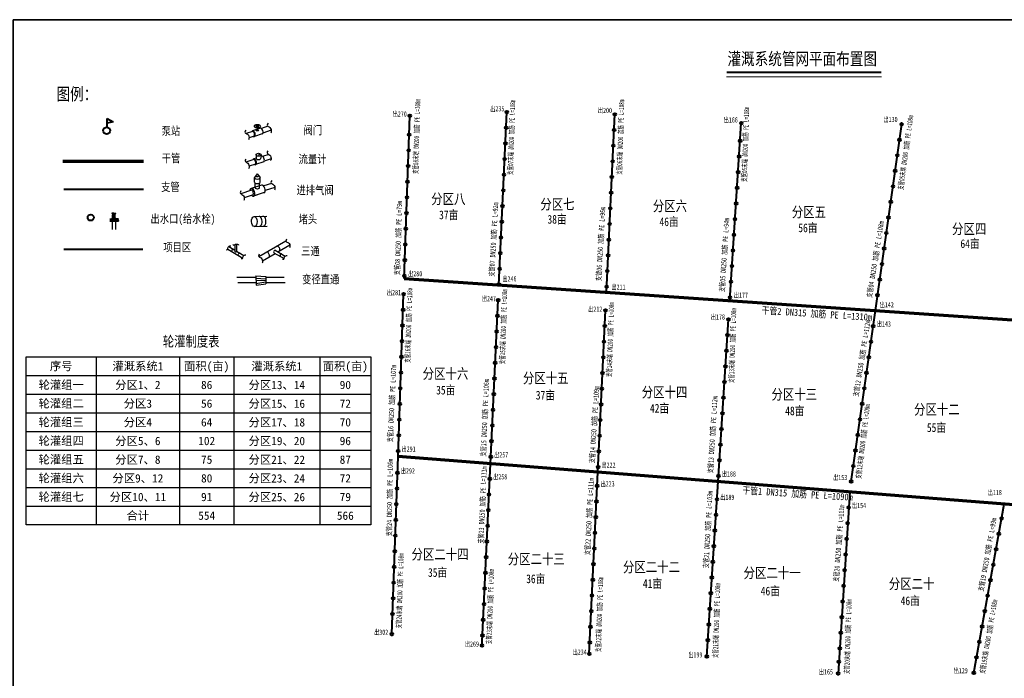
# Model space of a CAD drawing. Extents: x 464172 to 473094, y 3847158 to 3855433.
# Tile 62 of 98: x 467363 to 468312, y 3853863 to 3854498. Entities that reach past the tile are written whole.
import ezdxf
from ezdxf.enums import TextEntityAlignment as Align

# ---------------------------------------------------------------- set-up
doc = ezdxf.new("R2010")
doc.units = 0
doc.layers.get('0').update_dxf_attribs({"linetype": 'CONTINUOUS'})
doc.layers.add('分干管', color=92, linetype='CONTINUOUS', lineweight=40)
doc.styles.add('-仿宋_GB2312', font='FangSong_GB2312.ttf')
doc.styles.add('GB', font='FangSong_GB2312.ttf', dxfattribs={"width": 0.8})
doc.styles.add('IVYGrid', font='FangSong_GB2312.ttf', dxfattribs={"width": 0.85})
doc.styles.get("Standard").update_dxf_attribs({"font": 'rs.shx', "bigfont": 'hztxt.shx'})
doc.linetypes.add('712B', pattern='A,4,-1,4,-1,4,-1,[167,AAA.SHX,S=0.5,R=0,X=0,Y=0],8,[168,AAA.SHX,S=0.5,R=0,X=0,Y=0],-1', length=24)

msp = doc.modelspace()

# ---------------------------------------------------------------- hatches: boundary and pattern name
msp.add_hatch(color=256).paths.add_polyline_path([(467593.59, 3854368.31), (467594.29, 3854368.56), (467593.91, 3854368.13)])

# ---------------------------------------------------------------- linework, layer by layer
at = {"color": 7, "linetype": 'Continuous', "lineweight": 40}
for p, q in [((467446.95, 3854394.15), (467446.95, 3854402.66)), ((467446.95, 3854402.66), (467452.93, 3854399.32)), ((467452.93, 3854399.32), (467446.95, 3854398.32))]:
    msp.add_line(p, q, dxfattribs=at)
for p, q in [((467589.78, 3854396.48), (467593.95, 3854394.07)), ((467589.78, 3854394.07), (467593.95, 3854396.48)), ((467589.78, 3854394.07), (467593.96, 3854396.48)), ((467589.78, 3854396.48), (467593.96, 3854394.07)), ((467591.87, 3854391.27), (467591.87, 3854395.28)), ((467591.87, 3854391.27), (467591.87, 3854395.28)), ((467590.58, 3854367.78), (467590.58, 3854364.41)), ((467592.94, 3854367.78), (467593.73, 3854368.23)), ((467593.59, 3854368.31), (467594.29, 3854368.56)), ((467593.91, 3854368.13), (467593.59, 3854368.31)), ((467594.29, 3854368.56), (467593.91, 3854368.13)), ((467595.31, 3854367.78), (467595.3, 3854364.41)), ((467591.77, 3854349.34), (467589.1, 3854345.79)), ((467589.1, 3854341.48), (467589.1, 3854345.79)), ((467591.77, 3854349.34), (467594.43, 3854345.79)), ((467594.43, 3854341.48), (467594.43, 3854345.79)), ((467589.57, 3854336.2), (467589.57, 3854340.62)), ((467593.97, 3854336.19), (467593.97, 3854340.62)), ((467449.48, 3854306.04), (467451.76, 3854306.04)), ((467449.48, 3854305.84), (467451.76, 3854305.84)), ((467453.48, 3854311.51), (467451.5, 3854311.43)), ((467453.48, 3854311.09), (467451.51, 3854311.17)), ((467451.85, 3854306.34), (467451.69, 3854306.04)), ((467451.76, 3854306.66), (467452.04, 3854307.06)), ((467451.76, 3854306.34), (467451.76, 3854306.66)), ((467451.76, 3854306.34), (467453.48, 3854306.34)), ((467451.76, 3854305.27), (467451.76, 3854306.04)), ((467452.04, 3854307.06), (467452.04, 3854309.94)), ((467453, 3854310.89), (467453.48, 3854310.89)), ((467453.48, 3854303.59), (467453.48, 3854311.51)), ((467453.48, 3854311.51), (467455.47, 3854311.43)), ((467453.48, 3854311.09), (467455.46, 3854311.17)), ((467453.97, 3854310.89), (467453.48, 3854310.89)), ((467455.21, 3854306.34), (467453.48, 3854306.34)), ((467454.93, 3854307.06), (467454.93, 3854309.94)), ((467455.21, 3854306.66), (467454.93, 3854307.06)), ((467455.12, 3854306.34), (467455.28, 3854306.04)), ((467455.21, 3854306.34), (467455.21, 3854306.66)), ((467455.21, 3854305.27), (467455.21, 3854306.04)), ((467457.49, 3854306.04), (467455.21, 3854306.04)), ((467457.49, 3854305.84), (467455.21, 3854305.84)), ((467588.6, 3854308.14), (467600.93, 3854308.52)), ((467449.48, 3854305.46), (467451.76, 3854305.46)), ((467449.48, 3854305.27), (467451.76, 3854305.27)), ((467449.48, 3854305.08), (467457.91, 3854305.08)), ((467449.48, 3854304.35), (467457.91, 3854304.35)), ((467449.48, 3854304.35), (467457.91, 3854304.35)), ((467449.48, 3854303.62), (467457.91, 3854303.62)), ((467450.25, 3854304.35), (467450.25, 3854305.08)), ((467450.25, 3854304.35), (467450.25, 3854303.62)), ((467451.83, 3854305.08), (467451.74, 3854305.27)), ((467451.76, 3854305.65), (467453.48, 3854305.65)), ((467452.03, 3854303.61), (467452.03, 3854295.66)), ((467452.03, 3854303.59), (467454.94, 3854303.59)), ((467455.21, 3854305.65), (467453.48, 3854305.65)), ((467454.94, 3854303.59), (467454.94, 3854295.66)), ((467455.14, 3854305.08), (467455.23, 3854305.27)), ((467457.49, 3854305.46), (467455.21, 3854305.46)), ((467457.49, 3854305.27), (467455.21, 3854305.27)), ((467457.14, 3854304.35), (467457.14, 3854305.08)), ((467457.14, 3854304.35), (467457.14, 3854303.62)), ((467457.91, 3854304.35), (467457.91, 3854305.08)), ((467457.91, 3854304.35), (467457.91, 3854303.62)), ((467588.77, 3854298.64), (467601.1, 3854299.03)), ((467564.2, 3854279.25), (467569.94, 3854275.93)), ((467569.94, 3854281), (467569.94, 3854274.6)), ((467571.83, 3854281.66), (467571.83, 3854274.59)), ((467593.15, 3854269.66), (467619.34, 3854284.78)), ((467611.62, 3854274.23), (467623.07, 3854280.84)), ((467563.19, 3854276.64), (467577.79, 3854268.21)), ((467571.83, 3854274.84), (467578.85, 3854270.79)), ((467596.76, 3854265.65), (467608.86, 3854272.64)), ((467607.59, 3854273.37), (467617.58, 3854267.6)), ((467608.94, 3854275.78), (467618.69, 3854270.15))]:
    msp.add_line(p, q)
at = {"color": 1, "linetype": 'Continuous', "lineweight": -3}
for p, q in [((467369.08, 3854172.99, 467584.77), (467701.1, 3854172.99, 467584.77)), ((467369.08, 3854010.99, 467584.77), (467369.08, 3854172.99, 467584.77)), ((467436.45, 3854172.99, 467584.77), (467436.45, 3854010.99, 467584.77)), ((467516.86, 3854172.99, 467584.77), (467516.86, 3854010.99, 467584.77)), ((467569.08, 3854172.99, 467584.77), (467569.08, 3854010.99, 467584.77)), ((467652.02, 3854172.99, 467584.77), (467652.02, 3854010.99, 467584.77)), ((467701.1, 3854172.99, 467584.77), (467701.1, 3854010.99, 467584.77)), ((467369.08, 3854154.99, 467584.77), (467701.1, 3854154.99, 467584.77)), ((467369.08, 3854136.99, 467584.77), (467701.1, 3854136.99, 467584.77)), ((467369.08, 3854118.99, 467584.77), (467701.1, 3854118.99, 467584.77)), ((467369.08, 3854100.99, 467584.77), (467701.1, 3854100.99, 467584.77)), ((467369.08, 3854082.99, 467584.77), (467701.1, 3854082.99, 467584.77)), ((467369.08, 3854064.99, 467584.77), (467701.1, 3854064.99, 467584.77)), ((467369.08, 3854046.99, 467584.77), (467701.1, 3854046.99, 467584.77)), ((467369.08, 3854028.99, 467584.77), (467701.1, 3854028.99, 467584.77)), ((467701.1, 3854010.99, 467584.77), (467369.08, 3854010.99, 467584.77))]:
    msp.add_line(p, q, dxfattribs=at)
at = {"color": 7, "lineweight": 40}
msp.add_line((468282.19, 3853868.48), (468311.6, 3854031.05), dxfattribs=at)
at = {"color": 7, "lineweight": 35}
msp.add_lwpolyline([(467356.44, 3854497.91), (468868.44, 3854497.91), (468868.44, 3853428.71), (467356.44, 3853428.71)], close=True, dxfattribs=at)
at = {"color": 7, "lineweight": 40, "flags": 128}
for points in [[(467733.3, 3854248.46), (467738.73, 3854405.34)], [(467824.52, 3854242.27), (467832.3, 3854408.91)], [(467928.18, 3854235.24), (467936.29, 3854406.7)], [(468047.09, 3854227.18), (468058.15, 3854398.23)], [(468187.38, 3854217.66), (468212.79, 3854397.15)], [(467405.16, 3854334.63), (467481.92, 3854334.63)], [(467727.37, 3854076.94), (467732.78, 3854233.35)], [(467816.48, 3854069.95), (467823.84, 3854227.66)], [(467919.98, 3854061.83), (467927.35, 3854217.78)], [(468164.04, 3854052.81), (468187.38, 3854217.66)], [(468035.8, 3854052.74), (468045.91, 3854209.07)], [(467721.44, 3853905.84), (467721.44, 3853905.84), (467727.37, 3854076.94)], [(467808.31, 3853894.84), (467808.48, 3853898.49), (467816.48, 3854069.95)], [(467911.69, 3853886.72), (467919.98, 3854061.83)], [(468024.9, 3853884.14), (468035.8, 3854052.74)], [(468162.62, 3854042.79), (468151.53, 3853867.89)]]:
    msp.add_lwpolyline(points, dxfattribs=at)
for points in [[(467594.7, 3854393.32), (467587.05, 3854390.74)], [(467594.7, 3854393.32), (467587.05, 3854390.74)], [(467601.97, 3854395.21), (467595.65, 3854393.08)], [(467605.22, 3854391.29), (467597.15, 3854388.57)], [(467587.14, 3854390.22), (467581.13, 3854388.19)], [(467588.73, 3854385.74), (467583.76, 3854384.06)], [(467596.41, 3854387.77), (467588.9, 3854385.24)], [(467596.41, 3854387.76), (467588.9, 3854385.24)], [(467588.42, 3854363.22), (467580.8, 3854360.66)], [(467590.58, 3854364.49), (467588.27, 3854363.71)], [(467590.58, 3854364.49), (467588.27, 3854363.71)], [(467595.92, 3854366.29), (467595.3, 3854366.08)], [(467595.92, 3854366.29), (467595.3, 3854366.08)], [(467602.75, 3854368.05), (467596.85, 3854366.06)], [(467597.3, 3854366.21), (467596.85, 3854366.06)], [(467605.09, 3854363.82), (467598.38, 3854361.56)], [(467589.96, 3854358.73), (467583.89, 3854356.68)], [(467598.03, 3854360.98), (467590.12, 3854358.21)], [(467592.95, 3854359.16), (467590.12, 3854358.21)], [(467598.85, 3854361.72), (467598.38, 3854361.56)], [(467595.9, 3854338.59), (467585.71, 3854335.16)], [(467605.37, 3854340.17), (467597.88, 3854337.65)], [(467608.76, 3854336.3), (467599.36, 3854333.14)], [(467586.23, 3854333.73), (467575.76, 3854330.21)], [(467587.61, 3854329.19), (467579.14, 3854326.33)], [(467597.33, 3854330.92), (467588.18, 3854327.84)], [(467592.51, 3854329.3), (467588.18, 3854327.84)], [(467598.17, 3854331.2), (467597.33, 3854330.92)], [(467598.17, 3854331.2), (467597.33, 3854330.92)], [(467590.28, 3854249.51), (467572.16, 3854249.51)], [(467590.24, 3854251), (467590.5, 3854241.9)], [(467590.24, 3854251), (467599.88, 3854250.26)], [(467590.3, 3854248.95), (467599.93, 3854248.28)], [(467599.88, 3854250.26), (467600.06, 3854243.44)], [(467617.78, 3854249.51), (467599.9, 3854249.51)], [(467590.43, 3854244.21), (467573.06, 3854244.21)], [(467590.37, 3854246.45), (467599.97, 3854246.85)], [(467590.45, 3854243.73), (467600.01, 3854245.33)], [(467590.5, 3854241.9), (467600.06, 3854243.44)], [(467618.68, 3854244.21), (467600.04, 3854244.21)]]:
    msp.add_lwpolyline(points)
at = {"color": 7, "linetype": 'Continuous', "lineweight": 70, "flags": 128}
for points in [[(467404.34, 3854361.63), (467481.93, 3854361.63)], [(467733.3, 3854248.46), (468650.14, 3854186.26), (468627.22, 3854006.34)], [(468631.38, 3854006.01), (467727.37, 3854076.94)]]:
    msp.add_lwpolyline(points, dxfattribs=at)
at = {"color": 7, "linetype": '712B', "lineweight": 40, "ltscale": 3, "flags": 128}
msp.add_lwpolyline([(467405.43, 3854276.73), (467481.51, 3854276.73)], dxfattribs=at)
at = {"color": 7, "lineweight": 40}
for centre, radius in [((467738.73, 3854405.34), 1.26), ((467832.3, 3854408.91), 1.26), ((467936.29, 3854406.7), 1.26), ((467831.6, 3854393.8), 1.26), ((467935.57, 3854391.6), 1.26), ((468058.15, 3854398.23), 1.26), ((468212.79, 3854397.13), 1.26), ((467738.1, 3854387.11), 1.26), ((468057.05, 3854381.17), 1.26), ((468210.67, 3854382.16), 1.26), ((467737.58, 3854372), 1.26), ((467830.89, 3854378.7), 1.26), ((467934.86, 3854376.5), 1.26), ((467830.19, 3854363.6), 1.26), ((468056.07, 3854366.08), 1.26), ((468208.55, 3854367.19), 1.26), ((467737.06, 3854356.89), 1.26), ((467934.14, 3854361.39), 1.26), ((468206.43, 3854352.22), 1.26), ((467829.48, 3854348.49), 1.26), ((467933.43, 3854346.29), 1.26), ((468055.09, 3854351), 1.26), ((467736.53, 3854341.77), 1.26), ((467828.78, 3854333.39), 1.26), ((468054.12, 3854335.91), 1.26), ((468204.31, 3854337.25), 1.26), ((467736.01, 3854326.66), 1.26), ((467932.71, 3854331.19), 1.26), ((467828.07, 3854318.28), 1.26), ((467932, 3854316.08), 1.26), ((468053.14, 3854320.82), 1.26), ((468202.19, 3854322.28), 1.26), ((467431.28, 3854307.23), 3), ((467735.49, 3854311.55), 1.26), ((468052.17, 3854305.73), 1.26), ((468200.07, 3854307.31), 1.26), ((467734.96, 3854296.44), 1.26), ((467827.37, 3854303.18), 1.26), ((467931.29, 3854300.98), 1.26), ((467826.66, 3854288.08), 1.26), ((467930.57, 3854285.88), 1.26), ((468051.19, 3854290.64), 1.26), ((468197.95, 3854292.34), 1.26), ((467734.44, 3854281.33), 1.26), ((468195.83, 3854277.37), 1.26), ((467825.96, 3854272.97), 1.26), ((467929.86, 3854270.78), 1.26), ((468050.21, 3854275.55), 1.26), ((467733.92, 3854266.22), 1.26), ((467825.25, 3854257.87), 1.26), ((468049.24, 3854260.46), 1.26), ((468193.71, 3854262.4), 1.26), ((467733.39, 3854251.11), 1.26), ((467929.14, 3854255.67), 1.26), ((467824.55, 3854242.77), 1.26), ((467928.43, 3854240.57), 1.26), ((468048.26, 3854245.38), 1.26), ((468191.59, 3854247.42), 1.26), ((467732.78, 3854233.35), 1.26), ((468047.29, 3854230.29), 1.26), ((468189.47, 3854232.45), 1.26), ((467823.84, 3854227.66), 1.26), ((467732.26, 3854218.23), 1.26), ((467823.14, 3854212.56), 1.26), ((467927.35, 3854217.78), 1.26), ((468187.35, 3854217.48), 1.26), ((467731.73, 3854203.12), 1.26), ((467926.64, 3854202.68), 1.26), ((468045.91, 3854209.07), 1.26), ((468185.23, 3854202.51), 1.26), ((467822.43, 3854197.46), 1.26), ((468044.94, 3854193.98), 1.26), ((467731.21, 3854188.01), 1.26), ((467821.73, 3854182.35), 1.26), ((467925.92, 3854187.58), 1.26), ((468183.11, 3854187.54), 1.26), ((467730.69, 3854172.9), 1.26), ((467925.21, 3854172.47), 1.26), ((468043.96, 3854178.89), 1.26), ((468181, 3854172.57), 1.26), ((467821.02, 3854167.25), 1.26), ((468042.99, 3854163.8), 1.26), ((467730.16, 3854157.79), 1.26), ((467924.49, 3854157.37), 1.26), ((468178.88, 3854157.6), 1.26), ((467820.32, 3854152.15), 1.26), ((468042.01, 3854148.72), 1.26), ((467729.64, 3854142.68), 1.26), ((467819.61, 3854137.04), 1.26), ((467923.78, 3854142.27), 1.26), ((468176.76, 3854142.63), 1.26), ((467729.12, 3854127.57), 1.26), ((467923.07, 3854127.16), 1.26), ((468041.04, 3854133.63), 1.26), ((468174.64, 3854127.66), 1.26), ((467818.91, 3854121.94), 1.26), ((468040.06, 3854118.54), 1.26), ((467728.6, 3854112.46), 1.26), ((467818.2, 3854106.84), 1.26), ((467922.35, 3854112.06), 1.26), ((468172.52, 3854112.69), 1.26), ((467728.07, 3854097.35), 1.26), ((467921.64, 3854096.96), 1.26), ((468039.08, 3854103.45), 1.26), ((468170.4, 3854097.72), 1.26), ((467817.5, 3854091.73), 1.26), ((468038.11, 3854088.36), 1.26), ((467727.55, 3854082.24), 1.26), ((467920.92, 3854081.86), 1.26), ((468168.28, 3854082.75), 1.26), ((467816.79, 3854076.63), 1.26), ((468037.13, 3854073.27), 1.26), ((468166.16, 3854067.78), 1.26), ((467726.82, 3854061.14), 1.26), ((467920.21, 3854066.75), 1.26), ((468036.16, 3854058.18), 1.26), ((467815.81, 3854055.48), 1.26), ((467919.35, 3854048.63), 1.26), ((468164.04, 3854052.81), 1.26), ((467726.3, 3854046.03), 1.26), ((467815.1, 3854040.37), 1.26), ((467725.77, 3854030.92), 1.26), ((467918.64, 3854033.52), 1.26), ((468034.7, 3854035.72), 1.26), ((467814.4, 3854025.27), 1.26), ((468033.73, 3854020.63), 1.26), ((468161.67, 3854027.79), 1.26), ((467725.25, 3854015.8), 1.26), ((467917.92, 3854018.42), 1.26), ((468160.71, 3854012.7), 1.26), ((468309.1, 3854017.27), 1.26), ((467813.69, 3854010.16), 1.26), ((467917.21, 3854003.32), 1.26), ((468032.75, 3854005.54), 1.26), ((468306.41, 3854002.39), 1.26), ((467724.73, 3854000.69), 1.26), ((467812.99, 3853995.06), 1.26), ((468159.76, 3853997.62), 1.26), ((467724.2, 3853985.58), 1.26), ((467916.49, 3853988.21), 1.26), ((468031.78, 3853990.46), 1.26), ((468158.8, 3853982.53), 1.26), ((468303.72, 3853987.51), 1.26), ((467812.28, 3853979.96), 1.26), ((467915.78, 3853973.11), 1.26), ((468030.8, 3853975.37), 1.26), ((468301.03, 3853972.63), 1.26), ((467723.68, 3853970.47), 1.26), ((467811.58, 3853964.85), 1.26), ((468157.84, 3853967.44), 1.26), ((467723.16, 3853955.36), 1.26), ((467915.07, 3853958.01), 1.26), ((468029.82, 3853960.28), 1.26), ((468298.33, 3853957.75), 1.26), ((467810.87, 3853949.75), 1.26), ((468028.85, 3853945.19), 1.26), ((468156.89, 3853952.35), 1.26), ((467722.63, 3853940.25), 1.26), ((467810.17, 3853934.65), 1.26), ((467914.35, 3853942.91), 1.26), ((468155.93, 3853937.26), 1.26), ((468295.64, 3853942.87), 1.26), ((467722.11, 3853925.14), 1.26), ((467913.64, 3853927.8), 1.26), ((468027.87, 3853930.1), 1.26), ((468292.95, 3853927.99), 1.26), ((467809.46, 3853919.54), 1.26), ((468154.97, 3853922.17), 1.26), ((467912.92, 3853912.7), 1.26), ((468026.9, 3853915.01), 1.26), ((468154.01, 3853907.08), 1.26), ((468290.26, 3853913.12), 1.26), ((467721.44, 3853905.84), 1.26), ((467808.76, 3853904.44), 1.26), ((467912.21, 3853897.6), 1.26), ((468025.92, 3853899.92), 1.26), ((468287.57, 3853898.24), 1.26), ((467808.31, 3853894.84), 1.26), ((468153.06, 3853891.99), 1.26), ((467911.69, 3853886.72), 1.26), ((468024.9, 3853884.14), 1.26), ((468152.24, 3853879.14), 1.26), ((468284.88, 3853883.36), 1.26), ((468282.19, 3853868.48), 1.26), ((468151.53, 3853867.89), 1.26)]:
    msp.add_circle(centre, radius, dxfattribs=at)
at = {"color": 7, "linetype": 'Continuous', "lineweight": 40}
msp.add_circle((467446.58, 3854390.96), 3.22, dxfattribs=at)
for centre in [(467451.38, 3854305.65), (467455.59, 3854305.65)]:
    msp.add_circle(centre, 0.165)
for centre, radius, start, end in [((467451.55, 3854311.3), 0.136, 112.26737, 253.97459), ((467453, 3854309.94), 0.958, 90, 180), ((467453.97, 3854309.94), 0.958, 0, 90), ((467455.42, 3854311.3), 0.136, 286.02541, 67.73263), ((467457.49, 3854305.65), 0.383, 270, 90), ((467457.49, 3854305.65), 0.192, 270, 90)]:
    msp.add_arc(centre, radius, start, end)
for centre, major_axis, ratio in [((467591.87, 3854395.28), (-2.95, 0), 0.57735), ((467591.87, 3854395.28), (-2.95, 0), 0.57735), ((467591.87, 3854391.27), (-1.1, 0), 0.57735), ((467591.87, 3854391.27), (-1.1, 0), 0.57735), ((467592.94, 3854367.78), (-2.36, 0), 0.57735), ((467592.94, 3854367.78), (-2.36, 0), 0.57735), ((467588.77, 3854303.39), (-0.17, 4.75), 0.572867)]:
    msp.add_ellipse(centre, major_axis=major_axis, ratio=ratio)
for centre, major_axis, ratio, start_param, end_param in [((467595.48, 3854390.52), (-0.93, 2.76), 0.57735, 3.141593, 6.283185), ((467595.48, 3854390.52), (-0.93, 2.76), 0.57735, 3.141593, 6.283185), ((467587.97, 3854388), (-0.93, 2.76), 0.57735, 2.52969, 6.902224), ((467587.97, 3854388), (-0.93, 2.76), 0.57735, 2.52969, 6.902224), ((467583.8, 3854386.58), (5.11, 1.72), 0.766393, 5.670193, 6.901454), ((467583.8, 3854386.58), (5.11, 1.72), 0.766393, 5.670193, 6.896177), ((467589.19, 3854360.97), (-0.93, 2.76), 0.57735, 2.52969, 6.902224), ((467589.19, 3854360.97), (-0.93, 2.76), 0.57735, 2.52969, 6.902224), ((467585.02, 3854359.55), (5.11, 1.72), 0.766393, 5.670193, 6.901454), ((467592.94, 3854364.41), (-2.36, 0), 0.57735, 0, 3.141593), ((467596.7, 3854363.49), (-0.93, 2.76), 0.57735, 3.416798, 6.283185), ((467591.77, 3854345.79), (-2.66, 0), 0.57735, 0, 3.141593), ((467591.77, 3854347.41), (-1.33, 0), 0.57735, 5.79581, 9.936561), ((467586.94, 3854331.51), (-1.24, 3.67), 0.57735, 2.244477, 7.206694), ((467586.94, 3854331.51), (-1.24, 3.67), 0.57735, 2.52969, 6.902224), ((467591.77, 3854341.48), (-2.66, 0), 0.57735, 0, 3.141593), ((467591.77, 3854336.19), (-2.2, 0), 0.57735, 6.246194, 9.424778), ((467591.77, 3854336.2), (-2.2, 0), 0.57735, 0, 3.178584), ((467596.93, 3854334.87), (-1.24, 3.67), 0.57735, 3.141593, 6.283185), ((467586.44, 3854331.34), (-0.8, 2.39), 0.59438, 3.429768, 5.898016), ((467593.67, 3854303.56), (-0.17, 4.75), 0.572867, 3.117355, 6.307423), ((467597.4, 3854303.69), (-0.17, 4.75), 0.572867, 3.117355, 6.307423), ((467611.71, 3854277.22), (1.33, -2.3), 0.583876, 6.175708, 9.575381), ((467568, 3854275.46), (-0.69, -1.2), 0.57735, 3.102165, 6.384278), ((467570.89, 3854274.61), (-0.95, 0), 0.563581, 6.174869, 9.513451), ((467574.42, 3854271.8), (-0.69, -1.2), 0.57735, 3.102165, 6.384278), ((467601.69, 3854271.54), (1.33, -2.3), 0.583876, 6.175708, 9.575381), ((467608.44, 3854274.46), (-0.71, -1.22), 0.57735, 2.957122, 6.507886), ((467614.63, 3854270.88), (-0.71, -1.22), 0.57735, 2.957122, 6.507886)]:
    msp.add_ellipse(centre, major_axis=major_axis, ratio=ratio, start_param=start_param, end_param=end_param)
for points, start_tangent, end_tangent in [([(467580.58, 3854391.45), (467579.78, 3854389.55), (467582.33, 3854387.43), (467583.69, 3854383.3), (467583.21, 3854382.15)], (-0.558751, -0.829336), (-0.735165, -0.677888)), ([(467602.06, 3854398.06), (467601.26, 3854396.16), (467603.81, 3854394.03), (467605.18, 3854389.91), (467604.69, 3854388.75)], (-0.558751, -0.829336), (-0.735165, -0.677888)), ([(467580.72, 3854363.63), (467579.92, 3854361.73), (467582.47, 3854359.6), (467583.83, 3854355.48), (467583.35, 3854354.32)], (-0.558751, -0.829336), (-0.735165, -0.677888)), ([(467601.92, 3854371.47), (467601.12, 3854369.56), (467603.67, 3854367.44), (467605.04, 3854363.32), (467604.55, 3854362.16)], (-0.558751, -0.829336), (-0.735165, -0.677888)), ([(467605.62, 3854342.91), (467604.82, 3854341.01), (467607.37, 3854338.88), (467608.74, 3854334.76), (467608.25, 3854333.6)], (-0.558751, -0.829336), (-0.735165, -0.677888)), ([(467576, 3854332.95), (467575.2, 3854331.05), (467577.75, 3854328.92), (467579.12, 3854324.8), (467578.63, 3854323.64)], (-0.558751, -0.829336), (-0.735165, -0.677888)), ([(467561.69, 3854276.3), (467562.91, 3854276.3), (467563.49, 3854278.17), (467565.42, 3854279.86), (467566.16, 3854279.86)], (0.980871, -0.19466), (0.909406, -0.415909)), ([(467568.06, 3854281.51), (467568.88, 3854280.61), (467570.65, 3854281.45), (467573.2, 3854281.16), (467573.7, 3854280.61)], (0.517157, -0.85589), (0.305529, -0.952183)), ([(467620.02, 3854286.38), (467619.37, 3854284.62), (467621.77, 3854282.8), (467623.18, 3854279.11), (467622.79, 3854278.04)], (-0.520829, -0.853661), (-0.703886, -0.710313)), ([(467576.25, 3854267.76), (467577.47, 3854267.76), (467578.04, 3854269.63), (467579.98, 3854271.32), (467580.72, 3854271.32)], (0.980871, -0.19466), (0.909406, -0.415909)), ([(467593.59, 3854271.85), (467592.95, 3854270.09), (467595.35, 3854268.26), (467596.76, 3854264.58), (467596.37, 3854263.51)], (-0.520829, -0.853661), (-0.703886, -0.710313)), ([(467616.02, 3854267.07), (467617.24, 3854267.07), (467617.82, 3854268.94), (467619.75, 3854270.63), (467620.49, 3854270.63)], (0.980871, -0.19466), (0.909406, -0.415909))]:
    msp.add_spline(points, degree=3, dxfattribs=dict(start_tangent=start_tangent, end_tangent=end_tangent))
at = {"layer": '分干管', "color": 7, "const_width": 1.89, "flags": 128}
msp.add_lwpolyline([(468043.93, 3854447.06), (468193.12, 3854447.06)], dxfattribs=at)
at = {"layer": '分干管', "color": 7, "lineweight": 0, "flags": 128}
msp.add_lwpolyline([(468043.93, 3854442.76), (468193.27, 3854442.76)], dxfattribs=at)

# ---------------------------------------------------------------- texts
at = {"style": 'GB', "width": 0.8}
msp.add_text('灌溉系统管网平面布置图', height=12, dxfattribs=at).set_placement((468044.88, 3854454.23))
at = {"color": 7, "linetype": 'Continuous', "lineweight": -3, "style": '-仿宋_GB2312', "width": 0.7}
for s, rotation, p in [('支管12 DN250 加筋 PE L=112m', 80.88001, (468170.94, 3854134.53, 31.66)), ('支管14 DN250 加筋 PE L=109m', 86.47127, (467916.69, 3854070.34, 94.93)), ('支管13 DN250 加筋 PE L=112m', 86.47127, (468030.7, 3854060.6, -0.01)), ('支管24 DN250 加筋 PE L=106m', 89.17572, (467721.26, 3854000.13, 31.66)), ('支管23 DN250 加筋 PE L=111m', 87.42041, (467809.55, 3853992.9, 31.66)), ('支管22 DN250 加筋 PE L=111m', 87.00058, (467912.19, 3853981.77, 31.66)), ('支管21 DN250 加筋 PE L=103m', 86.91235, (468026.52, 3853969.31, 31.66)), ('支管20 DN250 加筋 PE L=111m', 85.65511, (468151.89, 3853956.07, 31.66)), ('支管19 DN250 加筋 PE L=99m', 79.7277, (468291.46, 3853946.8, 0.21))]:
    msp.add_text(s, height=5.04, rotation=rotation, dxfattribs=at).set_placement(p)
at = {"color": 7, "linetype": 'Continuous', "lineweight": -3, "style": 'IVYGrid'}
for s, p in [('序号', (467402.77, 3854164.02, 240)), ('灌溉系统1', (467476.66, 3854163.91, 160)), ('面积(亩)', (467542.97, 3854163.93, 80)), ('灌溉系统1', (467610.55, 3854163.86)), ('面积(亩)', (467676.56, 3854163.93, -80)), ('轮灌组一', (467402.77, 3854146.02, 240)), ('分区1、2', (467476.66, 3854145.91, 160)), ('86', (467542.97, 3854145.93, 80)), ('分区13、14', (467610.55, 3854145.86)), ('90', (467676.56, 3854145.93, -80)), ('轮灌组二', (467402.77, 3854128.02, 240)), ('分区3', (467476.66, 3854127.91, 160)), ('56', (467542.97, 3854127.93, 80)), ('分区15、16', (467610.55, 3854127.86)), ('72', (467676.56, 3854127.93, -80)), ('轮灌组三', (467402.77, 3854110.02, 240)), ('分区4', (467476.66, 3854109.91, 160)), ('64', (467542.97, 3854109.93, 80)), ('分区17、18', (467610.55, 3854109.86)), ('70', (467676.56, 3854109.93, -80)), ('轮灌组四', (467402.77, 3854092.02, 240)), ('分区5、6', (467476.66, 3854091.91, 160)), ('102', (467542.97, 3854091.93, 80)), ('分区19、20', (467610.55, 3854091.86)), ('96', (467676.56, 3854091.93, -80)), ('轮灌组五', (467402.77, 3854074.02, 240)), ('分区7、8', (467476.66, 3854073.91, 160)), ('分区21、22', (467610.55, 3854073.86)), ('75', (467542.97, 3854073.93, 80)), ('87', (467676.56, 3854073.93, -80)), ('轮灌组六', (467402.77, 3854056.02, 240)), ('分区9、12', (467476.66, 3854055.91, 160)), ('80', (467542.97, 3854055.93, 80)), ('分区23、24', (467610.55, 3854055.86)), ('72', (467676.56, 3854055.93, -80)), ('轮灌组七', (467402.77, 3854038.02, 240)), ('分区10、11', (467476.66, 3854037.91, 160)), ('91', (467542.97, 3854037.93, 80)), ('分区25、26', (467610.55, 3854037.86)), ('79', (467676.56, 3854037.93, -80)), ('合计', (467476.66, 3854019.91, 160))]:
    msp.add_text(s, height=8, dxfattribs=at).set_placement(p, align=Align.MIDDLE_CENTER)
for s, p in [('554', (467542.97, 3854013.54, 80)), ('566', (467676.56, 3854013.54, -80))]:
    msp.add_text(s, height=8, dxfattribs=at).set_placement(p, align=Align.BOTTOM_CENTER)
at = {"color": 7, "linetype": 'Continuous', "lineweight": 50, "attachment_point": 1}
for s, insert, char_height in [('{\\fSimSun|b0|i0|c134|p2;\\W0.8;图例：}', (467398.22, 3854432.26), 12), ('{\\fSimSun|b0|i0|c134|p2;\\W0.8;泵站}', (467499.54, 3854394.68), 8), ('{\\fSimSun|b0|i0|c134|p2;\\W0.8;阀门}', (467636.39, 3854395.36), 8), ('{\\fSimSun|b0|i0|c134|p2;\\W0.8;干管}', (467499.6, 3854368.28), 8), ('{\\fSimSun|b0|i0|c134|p2;\\W0.8; 流量计}', (467627.17, 3854367.56), 8), ('{\\fSimSun|b0|i0|c134|p2;\\W0.8;支管}', (467499, 3854340.63), 8), ('{\\fSimSun|b0|i0|c134|p2;\\W0.8;进排气阀}', (467629.5, 3854337.58), 8), ('{\\fSimSun|b0|i0|c134|p2;\\W0.8;分区八}', (467759.32, 3854330.24, -31.58), 10.08), ('{\\fSimSun|b0|i0|c134|p2;\\W0.8;分区七}', (467864.52, 3854325.07, -31.56), 10.08), ('{\\fSimSun|b0|i0|c134|p2;\\W0.8;分区六}', (467972.9, 3854323.44), 10.08), ('{\\fSimSun|b0|i0|c134|p2;\\W0.8;37亩}', (467766.94, 3854314.01, 31.63), 8.4), ('{\\fSimSun|b0|i0|c134|p2;\\W0.8;分区五}', (468106.85, 3854317.6, 63.19), 10.08), ('{\\fSimSun|b0|i0|c134|p2;\\W0.8;出水口(给水栓)}', (467488.81, 3854310), 8), ('{\\fSimSun|b0|i0|c134|p2;\\W0.8;堵头}', (467631.52, 3854309.67), 8), ('{\\fSimSun|b0|i0|c134|p2;\\W0.8;38亩}', (467871.36, 3854309.71, 31.63), 8.4), ('{\\fSimSun|b0|i0|c134|p2;\\W0.8;46亩}', (467979.35, 3854307.37, 31.63), 8.4), ('{\\fSimSun|b0|i0|c134|p2;\\W0.8;56亩}', (468113.1, 3854301.51, 31.63), 8.4), ('{\\fSimSun|b0|i0|c134|p2;\\W0.8;分区四}', (468261.24, 3854301.33, -62.69), 10.08), ('{\\fSimSun|b0|i0|c134|p2;\\W0.8;64亩}', (468269.36, 3854286.22, 31.63), 8.4), ('{\\fSimSun|b0|i0|c134|p2;\\W0.8;项目区}', (467501.17, 3854282.5), 8), ('{\\fSimSun|b0|i0|c134|p2;\\W0.8;三通}', (467633.96, 3854278.89), 8), ('{\\fSimSun|b0|i0|c134|p2;\\W0.8;变径直通}', (467634.95, 3854251.63), 8), ('{\\fSimSun|b0|i0|c134|p2;\\W0.8;轮灌制度表}', (467500.75, 3854192.83, 467584.77), 10), ('{\\fSimSun|b0|i0|c134|p2;\\W0.8;分区十六}', (467751.11, 3854161.88, -0.1), 10.08), ('{\\fSimSun|b0|i0|c134|p2;\\W0.8;分区十五}', (467847.69, 3854157.57, -63.38), 10.08), ('{\\fSimSun|b0|i0|c134|p2;\\W0.8;35亩}', (467764.08, 3854145.15, 31.63), 8.4), ('{\\fSimSun|b0|i0|c134|p2;\\W0.8;分区十四}', (467962.21, 3854143.97, -31.64), 10.08), ('{\\fSimSun|b0|i0|c134|p2;\\W0.8;37亩}', (467860.13, 3854140.22, 31.63), 8.4), ('{\\fSimSun|b0|i0|c134|p2;\\W0.8;分区十三}', (468087.28, 3854141.87), 10.08), ('{\\fSimSun|b0|i0|c134|p2;\\W0.8;42亩}', (467970.14, 3854127.6, 31.63), 8.4), ('{\\fSimSun|b0|i0|c134|p2;\\W0.8;48亩}', (468100.48, 3854125.12, 31.63), 8.4), ('{\\fSimSun|b0|i0|c134|p2;\\W0.8;分区十二}', (468224.64, 3854127.35), 10.08), ('{\\fSimSun|b0|i0|c134|p2;\\W0.8;55亩}', (468237.02, 3854108.99, 31.63), 8.4), ('{\\fSimSun|b0|i0|c134|p2;\\W0.8;分区二十四}', (467740.39, 3853987.75, -31.52), 10.08), ('{\\fSimSun|b0|i0|c134|p2;\\W0.8;分区二十三}', (467833.1, 3853983.17, -31.52), 10.08), ('{\\fSimSun|b0|i0|c134|p2;\\W0.8;分区二十二}', (467944.12, 3853975.49, 0.15), 10.08), ('{\\fSimSun|b0|i0|c134|p2;\\W0.8;35亩}', (467756.26, 3853969.36, 31.63), 8.4), ('{\\fSimSun|b0|i0|c134|p2;\\W0.8;36亩}', (467850.85, 3853963.27, 31.63), 8.4), ('{\\fSimSun|b0|i0|c134|p2;\\W0.8;分区二十一}', (468060.36, 3853969.87, -31.74), 10.08), ('{\\fSimSun|b0|i0|c134|p2;\\W0.8;41亩}', (467963.32, 3853958.7, 31.63), 8.4), ('{\\fSimSun|b0|i0|c134|p2;\\W0.8;分区二十}', (468200.35, 3853959.33, -31.74), 10.08), ('{\\fSimSun|b0|i0|c134|p2;\\W0.8;46亩}', (468076.89, 3853951.47, 31.63), 8.4), ('{\\fSimSun|b0|i0|c134|p2;\\W0.8;46亩}', (468211.72, 3853942.11, 31.63), 8.4)]:
    msp.add_mtext(s, dxfattribs=dict(at, insert=insert, char_height=char_height))
at = {"color": 7, "lineweight": 40, "char_height": 5.04, "width": 29.172, "attachment_point": 1}
for s, insert in [('{\\fSimHei|b0|i0|c134|p2;\\W0.7;出270}', (467722.2, 3854409.56)), ('{\\fSimHei|b0|i0|c134|p2;\\W0.7;出235}', (467816.24, 3854414.61)), ('{\\fSimHei|b0|i0|c134|p2;\\W0.7;出200}', (467919.99, 3854413.04)), ('{\\fSimHei|b0|i0|c134|p2;\\W0.7;出166}', (468041.22, 3854403.85)), ('{\\fSimHei|b0|i0|c134|p2;\\W0.7;出130}', (468195.21, 3854404.33)), ('{\\fSimHei|b0|i0|c134|p2;\\W0.7;出280}', (467737.12, 3854255.59)), ('{\\fSimHei|b0|i0|c134|p2;\\W0.7;出246}', (467827.95, 3854250.64)), ('{\\fSimHei|b0|i0|c134|p2;\\W0.7;出211}', (467933.04, 3854242.73)), ('{\\fSimHei|b0|i0|c134|p2;\\W0.7;出281}', (467716.67, 3854237.38)), ('{\\fSimHei|b0|i0|c134|p2;\\W0.7;出247}', (467808.12, 3854231.59)), ('{\\fSimHei|b0|i0|c134|p2;\\W0.7;出177}', (468051.04, 3854235.01)), ('{\\fSimHei|b0|i0|c134|p2;\\W0.7;出212}', (467910.66, 3854221.5)), ('{\\fSimHei|b0|i0|c134|p2;\\W0.7;出142}', (468191.57, 3854225.7)), ('{\\fSimHei|b0|i0|c134|p2;\\W0.7;出178}', (468028.86, 3854213.91)), ('{\\fSimHei|b0|i0|c134|p2;\\W0.7;出143}', (468188.77, 3854207.2)), ('{\\fSimHei|b0|i0|c134|p2;\\W0.7;出291}', (467730.77, 3854086.69)), ('{\\fSimHei|b0|i0|c134|p2;\\W0.7;出257}', (467820.01, 3854081.08)), ('{\\fSimHei|b0|i0|c134|p2;\\W0.7;出222}', (467923.43, 3854071.2)), ('{\\fSimHei|b0|i0|c134|p2;\\W0.7;出292}', (467730.04, 3854065.59)), ('{\\fSimHei|b0|i0|c134|p2;\\W0.7;出258}', (467819.03, 3854059.93)), ('{\\fSimHei|b0|i0|c134|p2;\\W0.7;出188}', (468039.38, 3854062.64)), ('{\\fSimHei|b0|i0|c134|p2;\\W0.7;出153}', (468146.66, 3854059.25)), ('{\\fSimHei|b0|i0|c134|p2;\\W0.7;出223}', (467922.57, 3854053.08)), ('{\\fSimHei|b0|i0|c134|p2;\\W0.7;出189}', (468037.92, 3854040.17)), ('{\\fSimHei|b0|i0|c134|p2;\\W0.7;出118}', (468295.66, 3854044.78)), ('{\\fSimHei|b0|i0|c134|p2;\\W0.7;出154}', (468164.89, 3854032.24)), ('{\\fSimHei|b0|i0|c134|p2;\\W0.7;出302}', (467704.33, 3853910.13)), ('{\\fSimHei|b0|i0|c134|p2;\\W0.7;出269}', (467791.77, 3853898.7)), ('{\\fSimHei|b0|i0|c134|p2;\\W0.7;出234}', (467895.64, 3853890.96)), ('{\\fSimHei|b0|i0|c134|p2;\\W0.7;出199}', (468007.13, 3853888.31)), ('{\\fSimHei|b0|i0|c134|p2;\\W0.7;出165}', (468132.93, 3853871.9)), ('{\\fSimHei|b0|i0|c134|p2;\\W0.7;出129}', (468262.86, 3853873.05))]:
    msp.add_mtext(s, dxfattribs=dict(at, insert=insert))
at = {"color": 7, "lineweight": 40, "char_height": 5.04, "width": 245.3945, "attachment_point": 1}
for s, insert, rotation in [('{\\fFangSong_GB2312|b0|i0|c134|p49;\\W0.6;支管08末端 DN200 加筋 PE L=108m\\P\\fSimHei|b0|i0|c134|p2;\\W0.9;   }', (467741.54, 3854349.4, 0.03), 88.12975), ('{\\fFangSong_GB2312|b0|i0|c134|p49;\\W0.6;支管07末端 DN200 加筋 PE L=108m\\P\\fSimHei|b0|i0|c134|p2;\\W0.9;   }', (467832.92, 3854348.56, 0.03), 88.12975), ('{\\fFangSong_GB2312|b0|i0|c134|p49;\\W0.6;支管06末端 DN200 加筋 PE L=108m\\P\\fSimHei|b0|i0|c134|p2;\\W0.9;   }', (467938.02, 3854348.69, 0.03), 88.12975), ('{\\fFangSong_GB2312|b0|i0|c134|p49;\\W0.6;支管05末端 DN200 加筋 PE L=108m\\P\\fSimHei|b0|i0|c134|p2;\\W0.9;   }', (468058.35, 3854341.81, 0.03), 88.12975), ('{\\fFangSong_GB2312|b0|i0|c134|p49;\\W0.6;支管05末端 DN200 加筋 PE L=108m\\P\\fSimHei|b0|i0|c134|p2;\\W0.9;   }', (468209.05, 3854334.43, 0.03), 82.08679), ('{\\fFangSong_GB2312|b0|i0|c134|p49;\\W0.7;支管08 DN250 加筋 PE L=79m\\P\\fSimHei|b0|i0|c134|p2;\\W0.9;   }', (467723.94, 3854251.82, 0.03), 88.12975), ('{\\fFangSong_GB2312|b0|i0|c134|p49;\\W0.7;支管07 DN250 加筋 PE L=92m\\P\\fSimHei|b0|i0|c134|p2;\\W0.9;   }', (467814.94, 3854250.45, 31.66), 86.8214), ('{\\fFangSong_GB2312|b0|i0|c134|p49;\\W0.7;支管06 DN250 加筋 PE L=96m\\P\\fSimHei|b0|i0|c134|p2;\\W0.9;   }', (467917.98, 3854246.24, 31.66), 86.66041), ('{\\fFangSong_GB2312|b0|i0|c134|p49;\\W0.7;支管05 DN250 加筋 PE L=94m\\P\\fSimHei|b0|i0|c134|p2;\\W0.9;   }', (468036.94, 3854235.63, 31.66), 86.24206), ('{\\fFangSong_GB2312|b0|i0|c134|p49;\\W0.7;支管04 DN250 加筋 PE L=108m\\P\\fSimHei|b0|i0|c134|p2;\\W0.9;   }', (468178.87, 3854230.52, 31.66), 80.88001), ('{\\fFangSong_GB2312|b0|i0|c134|p49;\\W0.6;支管16末端 DN200 加筋 PE L=108m\\P\\fSimHei|b0|i0|c134|p2;\\W0.9;   }', (467733.91, 3854167.42, 0.03), 88.12975), ('{\\fFangSong_GB2312|b0|i0|c134|p49;\\W0.6;支管15末端 DN200 加筋 PE L=108m\\P\\fSimHei|b0|i0|c134|p2;\\W0.9;   }', (467825.2, 3854166.09, 0.03), 88.12975), ('{\\fFangSong_GB2312|b0|i0|c134|p49;\\W0.6;支管14末端 DN200 加筋 PE L=108m\\P\\fSimHei|b0|i0|c134|p2;\\W0.9;   }', (467928.17, 3854153.6, 0.03), 88.12975), ('{\\fFangSong_GB2312|b0|i0|c134|p49;\\W0.6;支管13末端 DN200 加筋 PE L=108m\\P\\fSimHei|b0|i0|c134|p2;\\W0.9;   }', (468045.99, 3854147.87, 0.03), 88.12975), ('{\\fFangSong_GB2312|b0|i0|c134|p49;\\W0.7;支管16 DN250 加筋 PE L=107m\\P\\fSimHei|b0|i0|c134|p2;\\W0.9;   }', (467717.16, 3854090.92, 31.66), 87.30162), ('\\pt126;{\\fFangSong_GB2312|b0|i0|c134|p49;\\W0.7;支管15 DN250 加筋 PE L=106m\\P\\ptz;\\fSimHei|b0|i0|c134|p2;\\W0.9;   }', (467806.88, 3854077.16, 31.66), 87.53247), ('{\\fFangSong_GB2312|b0|i0|c134|p49;\\W0.6;支管12末端 DN200 加筋 PE L=108m\\P\\fSimHei|b0|i0|c134|p2;\\W0.9;   }', (468168.44, 3854056.03, 0.03), 82.91051), ('{\\fFangSong_GB2312|b0|i0|c134|p49;\\W0.6;支管24末端 DN200 加筋 PE L=108m\\P\\fSimHei|b0|i0|c134|p2;\\W0.9;   }', (467725.43, 3853911.39, 0.03), 88.12975), ('{\\fFangSong_GB2312|b0|i0|c134|p49;\\W0.6;支管23末端 DN200 加筋 PE L=108m\\P\\fSimHei|b0|i0|c134|p2;\\W0.9;   }', (467812.37, 3853896.32, 0.03), 88.12975), ('{\\fFangSong_GB2312|b0|i0|c134|p49;\\W0.6;支管22末端 DN200 加筋 PE L=108m\\P\\fSimHei|b0|i0|c134|p2;\\W0.9;   }', (467917.73, 3853888.84, 0.03), 88.12975), ('{\\fFangSong_GB2312|b0|i0|c134|p49;\\W0.6;支管21末端 DN200 加筋 PE L=108m\\P\\fSimHei|b0|i0|c134|p2;\\W0.9;   }', (468030.55, 3853882.83, 0.03), 88.12975), ('{\\fFangSong_GB2312|b0|i0|c134|p49;\\W0.6;支管20末端 DN200 加筋 PE L=108m\\P\\fSimHei|b0|i0|c134|p2;\\W0.9;   }', (468157.15, 3853867.36, 0.03), 88.12975), ('{\\fFangSong_GB2312|b0|i0|c134|p49;\\W0.6;支管19末端 DN200 加筋 PE L=108m\\P\\fSimHei|b0|i0|c134|p2;\\W0.9;   }', (468287.76, 3853868.21, 0.03), 80.20116)]:
    msp.add_mtext(s, dxfattribs=dict(at, insert=insert, rotation=rotation))
at = {"color": 7, "linetype": 'Continuous', "lineweight": 50, "char_height": 6.72, "width": 130.821, "attachment_point": 1, "rotation": 356.3361}
for s, insert in [('{\\fSimHei|b0|i0|c134|p2;\\W0.8;干管2 DN315 加筋 PE L=1310m\\P\\W0.9;   }', (468078.06, 3854221.23, 31.66)), ('{\\fSimHei|b0|i0|c134|p2;\\W0.8;干管1 DN315 加筋 PE L=1090m\\P\\W0.9;   }', (468059.48, 3854047.75, 31.66))]:
    msp.add_mtext(s, dxfattribs=dict(at, insert=insert))

doc.saveas('drawing.dxf')
